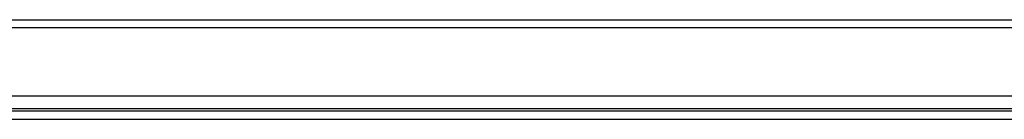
# Model space of a CAD drawing. Header units: inches. Extents: x 17 to 386, y 34 to 183.
# Tile 24 of 95: x 28.85 to 40.91, y 181.39 to 182.61. Entities that reach past the tile are written whole.
import ezdxf

# ---------------------------------------------------------------- set-up
doc = ezdxf.new("R2010")
doc.units = ezdxf.units.IN
doc.header["$MEASUREMENT"] = 0
doc.layers.add('Visible Edges(ANSI)', color=7, linetype='Continuous', lineweight=25)
doc.layers.add('Visible Tangent Edges(ANSI)', color=7, linetype='Continuous', lineweight=25)

msp = doc.modelspace()

# ---------------------------------------------------------------- linework, layer by layer
at = {"layer": 'Visible Edges(ANSI)'}
for p, q in [((16.995, 182.609), (88.6, 182.609)), ((88.6, 181.675), (16.995, 181.675)), ((88.699, 181.49), (16.897, 181.49))]:
    msp.add_line(p, q, dxfattribs=at)
at = {"layer": 'Visible Tangent Edges(ANSI)'}
for p, q in [((88.6, 182.51), (16.995, 182.51)), ((17.695, 181.521), (87.799, 181.521)), ((16.897, 181.391), (88.699, 181.391))]:
    msp.add_line(p, q, dxfattribs=at)

doc.saveas('drawing.dxf')
